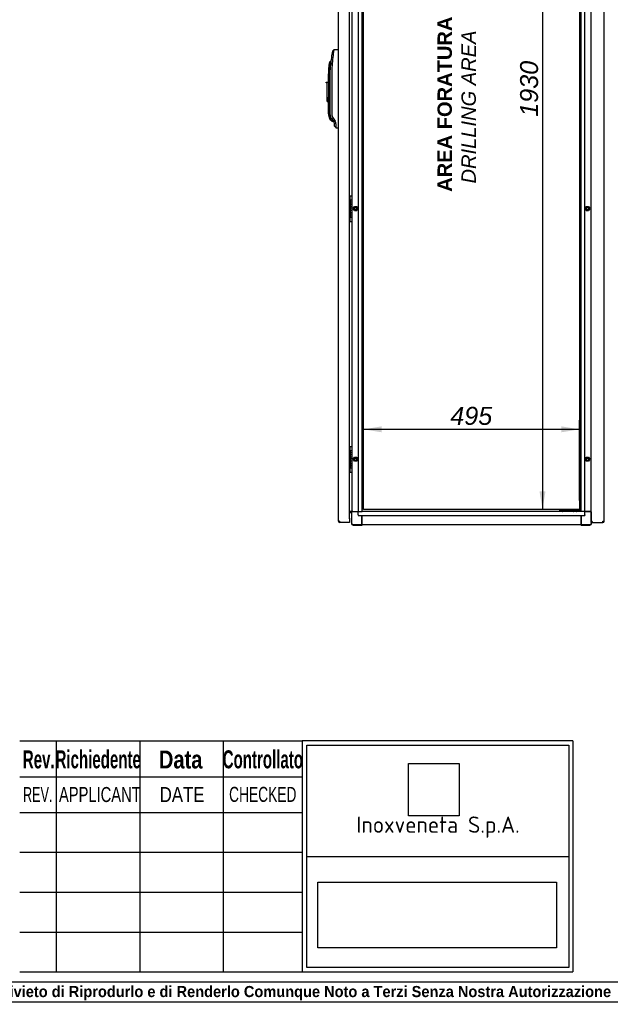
# Model space of a CAD drawing. Extents: x -15 to 412, y 11 to 308.
# Tile 2 of 10: x 115 to 206, y 11 to 161. Entities that reach past the tile are written whole.
import ezdxf
from ezdxf.lldxf.tags import DXFTag

# ---------------------------------------------------------------- set-up
doc = ezdxf.new("R2010")
doc.units = 0
doc.layers.get('0').update_dxf_attribs({"linetype": 'CONTINUOUS'})
for name, color, linetype in [('_TRANSLATION', 7, 'CONTINUOUS'), ('AE00198_03', 7, 'CONTINUOUS'), ('AE00219_00', 7, 'CONTINUOUS'), ('AE00219_03', 7, 'CONTINUOUS'), ('AE00368_00', 7, 'CONTINUOUS'), ('AE00500_10', 7, 'CONTINUOUS'), ('AE00992_10', 7, 'CONTINUOUS'), ('DEFAULT', 7, 'CONTINUOUS'), ('DV2__TRANSLATION', 7, 'CONTINUOUS'), ('F0000000_09', 7, 'CONTINUOUS'), ('F0000001_24', 7, 'CONTINUOUS'), ('F0000001_39', 7, 'CONTINUOUS'), ('M0000000_06', 7, 'CONTINUOUS'), ('M0000000_14', 7, 'CONTINUOUS'), ('M0000000_39', 7, 'CONTINUOUS'), ('M0000000_43', 7, 'CONTINUOUS'), ('M0000000_56', 7, 'CONTINUOUS')]:
    doc.layers.add(name, color=color, linetype=linetype)
doc.styles.add('SEACAD_ARIAL', font='arial.ttf')
doc.styles.add('SEACAD_ARIAL_NARROW', font='ARIALN.TTF', dxfattribs={"width": 0.8})
doc.styles.add('SEACAD_ARIALB', font='arialbd.ttf', dxfattribs={"width": 0.9})
doc.styles.add('SEACAD_ARIALI', font='ariali.ttf')
tags = doc.linetypes.add('CENTER2', pattern=[28.575, 19.05, -3.175, 3.175, -3.175]).pattern_tags.tags
tags[10:11] = [DXFTag(74, 4), DXFTag(75, 0), DXFTag(340, '0'), DXFTag(46, 0.0), DXFTag(50, 0.0), DXFTag(44, 0.0), DXFTag(45, 0.0)]
tags[8:9] = [DXFTag(74, 4), DXFTag(75, 0), DXFTag(340, '0'), DXFTag(46, 0.0), DXFTag(50, 0.0), DXFTag(44, 0.0), DXFTag(45, 0.0)]
tags[6:7] = [DXFTag(74, 4), DXFTag(75, 0), DXFTag(340, '0'), DXFTag(46, 0.0), DXFTag(50, 0.0), DXFTag(44, 0.0), DXFTag(45, 0.0)]
tags[4:5] = [DXFTag(74, 4), DXFTag(75, 0), DXFTag(340, '0'), DXFTag(46, 0.0), DXFTag(50, 0.0), DXFTag(44, 0.0), DXFTag(45, 0.0)]
doc.dimstyles.new('ISO', dxfattribs={"dimtxt": 2.75, "dimasz": 2.75, "dimexe": 1.375, "dimexo": 1.375, "dimgap": 0.6875, "dimtad": 1, "dimdec": 1, "dimlfac": 15, "dimtxsty": 'SEACAD_ARIAL', "dimblk1": '_SE_FILLED', "dimblk2": '_SE_FILLED', "dimsah": 1, "dimcen": 1.375, "dimazin": 3, "dimtfac": 0.7, "dimtdec": 3, "dimtmove": 0, "dimatfit": 3})
picture_1 = doc.add_image_def('image1.jpg', size_in_pixel=(55, 57))
picture_2 = doc.add_image_def('image2.bmp', size_in_pixel=(138, 38))

# ---------------------------------------------------------------- blocks, each defined once
blk = doc.blocks.new('SE1')
at = {"layer": 'AE00198_03', "color": 7, "linetype": 'CONTINUOUS'}
for p, q in [((165.86, 134.1), (165.86, 133.61)), ((165.91, 134.1), (165.86, 134.1)), ((165.86, 130.88), (165.86, 130.4)), ((165.86, 130.4), (165.91, 130.4)), ((165.86, 95.76), (165.86, 95.28)), ((165.91, 95.76), (165.86, 95.76)), ((165.86, 92.55), (165.86, 92.06)), ((165.86, 92.06), (165.91, 92.06))]:
    blk.add_line(p, q, dxfattribs=at)
for centre, start, end in [((166.22, 133.7), 132.1747, 135.145), ((166.22, 130.79), 224.855, 227.8253), ((166.22, 95.37), 132.1747, 135.145), ((166.22, 92.46), 224.855, 227.8253)]:
    blk.add_arc(centre, 0.533, start, end, dxfattribs=at)
at = {"layer": 'AE00219_00', "color": 7, "linetype": 'CONTINUOUS'}
for p, q in [((198.42, 85.95), (198.44, 85.93)), ((198.84, 85.93), (198.44, 85.93)), ((198.44, 85.93), (198.44, 85.91)), ((198.84, 85.93), (198.86, 85.95)), ((198.84, 85.91), (198.84, 85.93)), ((200.09, 85.95), (200.11, 85.93)), ((200.51, 85.93), (200.11, 85.93)), ((200.11, 85.93), (200.11, 85.91)), ((200.51, 85.93), (200.53, 85.95)), ((200.51, 85.91), (200.51, 85.93))]:
    blk.add_line(p, q, dxfattribs=at)
at = {"layer": 'AE00219_03', "color": 7, "linetype": 'CONTINUOUS'}
for p, q in [((204.79, 131.15), (204.78, 131.15)), ((204.79, 130.35), (204.79, 131.15)), ((204.78, 130.35), (204.79, 130.35)), ((204.79, 92.81), (204.78, 92.81)), ((204.78, 92.01), (204.79, 92.01)), ((204.79, 92.01), (204.79, 92.81))]:
    blk.add_line(p, q, dxfattribs=at)
at = {"layer": 'AE00368_00', "color": 7, "linetype": 'CONTINUOUS'}
for p, q in [((198.01, 85.95), (197.96, 85.95)), ((197.96, 85.95), (197.96, 85.91)), ((199.32, 85.91), (199.32, 85.95)), ((199.63, 85.95), (199.63, 85.91)), ((200.99, 85.91), (200.99, 85.95))]:
    blk.add_line(p, q, dxfattribs=at)
for centre, start, end in [((198.22, 85.9), 16.6015, 90), ((199.07, 85.9), 90, 163.3985), ((199.88, 85.9), 16.6015, 90), ((200.74, 85.9), 90, 163.3985)]:
    blk.add_arc(centre, 0.0467, start, end, dxfattribs=at)
at = {"layer": 'AE00500_10', "color": 7, "linetype": 'CONTINUOUS'}
for p, q in [((202.78, 134.06), (202.81, 134.06)), ((166.38, 132.25), (166.56, 132.56)), ((166.56, 132.56), (166.92, 132.56)), ((166.92, 132.56), (167.1, 132.25)), ((201.85, 132.25), (202.03, 132.56)), ((202.03, 132.56), (202.39, 132.56)), ((202.39, 132.56), (202.57, 132.25)), ((202.81, 133.43), (202.78, 133.43)), ((166.56, 131.94), (166.38, 132.25)), ((166.45, 132.25), (166.6, 132.5)), ((166.6, 132), (166.45, 132.25)), ((166.92, 131.93), (166.56, 131.93)), ((166.6, 132.5), (166.89, 132.5)), ((166.89, 132), (166.6, 132)), ((166.89, 132.5), (167.03, 132.25)), ((167.03, 132.25), (166.89, 132)), ((167.1, 132.25), (166.92, 131.94)), ((202.03, 131.94), (201.85, 132.25)), ((201.92, 132.25), (202.06, 132.5)), ((202.06, 132), (201.92, 132.25)), ((202.39, 131.93), (202.03, 131.93)), ((202.06, 132.5), (202.35, 132.5)), ((202.35, 132), (202.06, 132)), ((202.35, 132.5), (202.5, 132.25)), ((202.5, 132.25), (202.35, 132)), ((202.57, 132.25), (202.39, 131.94)), ((202.78, 131.06), (202.81, 131.06)), ((202.81, 130.43), (202.78, 130.43)), ((202.78, 95.73), (202.81, 95.73)), ((202.81, 95.1), (202.78, 95.1)), ((166.38, 93.92), (166.56, 94.23)), ((166.56, 93.6), (166.38, 93.91)), ((166.45, 93.91), (166.6, 94.16)), ((166.6, 93.66), (166.45, 93.91)), ((166.56, 94.23), (166.92, 94.23)), ((166.92, 93.6), (166.56, 93.6)), ((166.6, 94.16), (166.89, 94.16)), ((166.89, 93.66), (166.6, 93.66)), ((166.89, 94.16), (167.03, 93.91)), ((167.03, 93.91), (166.89, 93.66)), ((166.92, 94.23), (167.1, 93.92)), ((167.1, 93.91), (166.92, 93.6)), ((201.85, 93.92), (202.03, 94.23)), ((202.03, 93.6), (201.85, 93.91)), ((201.92, 93.91), (202.06, 94.16)), ((202.06, 93.66), (201.92, 93.91)), ((202.03, 94.23), (202.39, 94.23)), ((202.39, 93.6), (202.03, 93.6)), ((202.06, 94.16), (202.35, 94.16)), ((202.35, 93.66), (202.06, 93.66)), ((202.35, 94.16), (202.5, 93.91)), ((202.5, 93.91), (202.35, 93.66)), ((202.39, 94.23), (202.57, 93.92)), ((202.57, 93.91), (202.39, 93.6)), ((202.78, 92.73), (202.81, 92.73)), ((202.81, 92.1), (202.78, 92.1))]:
    blk.add_line(p, q, dxfattribs=at)
for centre in [(166.74, 132.25), (202.21, 132.25), (166.74, 93.91), (202.21, 93.91)]:
    blk.add_circle(centre, 0.164, dxfattribs=at)
for centre, radius, start, end in [((166.56, 132.56), 0.00333, 90, 150), ((166.92, 132.56), 0.00333, 30, 90), ((202.03, 132.56), 0.00333, 90, 150), ((202.39, 132.56), 0.00333, 30, 90), ((166.38, 132.25), 0.00333, 150, 210), ((166.74, 132.25), 0.2, 75, 15), ((166.56, 131.94), 0.00333, 210, 270), ((166.92, 131.94), 0.00333, 270, 330), ((167.1, 132.25), 0.00333, 330, 30), ((201.85, 132.25), 0.00333, 150, 210), ((202.21, 132.25), 0.2, 75, 15), ((202.03, 131.94), 0.00333, 210, 270), ((202.39, 131.94), 0.00333, 270, 330), ((202.57, 132.25), 0.00333, 330, 30), ((166.38, 93.91), 0.00333, 150, 210), ((166.74, 93.91), 0.2, 75, 15), ((166.56, 94.22), 0.00333, 90, 150), ((166.56, 93.6), 0.00333, 210, 270), ((166.92, 94.22), 0.00333, 30, 90), ((166.92, 93.6), 0.00333, 270, 330), ((167.1, 93.91), 0.00333, 330, 30), ((201.85, 93.91), 0.00333, 150, 210), ((202.21, 93.91), 0.2, 75, 15), ((202.03, 94.22), 0.00333, 90, 150), ((202.03, 93.6), 0.00333, 210, 270), ((202.39, 94.22), 0.00333, 30, 90), ((202.39, 93.6), 0.00333, 270, 330), ((202.57, 93.91), 0.00333, 330, 30)]:
    blk.add_arc(centre, radius, start, end, dxfattribs=at)
at = {"layer": 'AE00992_10', "color": 7, "linetype": 'CONTINUOUS'}
for p, q in [((163.28, 155.35), (163.05, 155.38)), ((163.43, 156.52), (163.21, 156.33)), ((164.09, 156.55), (164.11, 156.55)), ((162.84, 153.98), (162.64, 154)), ((162.94, 154.84), (162.74, 154.67)), ((162.88, 152.88), (162.91, 153.98)), ((162.91, 153.98), (162.91, 154.07)), ((162.98, 154.84), (162.94, 154.84)), ((162.58, 151.61), (162.58, 152.88)), ((162.78, 152.88), (162.78, 146.72)), ((162.88, 146.72), (162.88, 152.88)), ((163.11, 152.88), (163.11, 146.72)), ((162.24, 151.48), (162.24, 151.61)), ((162.24, 151.61), (162.41, 151.61)), ((162.41, 151.48), (162.24, 151.48)), ((162.41, 151.61), (162.58, 151.61)), ((162.41, 151.61), (162.41, 151.48)), ((162.41, 149.21), (162.41, 151.48)), ((162.58, 151.61), (162.58, 149.21)), ((162.41, 148.61), (162.41, 149.21)), ((162.58, 149.21), (162.41, 149.21)), ((162.58, 149.21), (162.58, 149.17)), ((162.58, 146.72), (162.58, 149.17)), ((162.41, 148.61), (162.58, 148.61)), ((163.32, 146.07), (163.14, 145.93)), ((163.32, 146.07), (163.52, 145.8)), ((162.97, 145.78), (162.81, 145.96)), ((162.97, 145.78), (163.1, 145.64)), ((163.07, 146.02), (163.08, 146.02)), ((163.14, 145.93), (163.08, 146.02)), ((163.1, 145.64), (163.44, 145.5)), ((163.12, 145.9), (163.19, 145.87)), ((163.34, 145.66), (163.14, 145.93)), ((163.52, 145.8), (163.34, 145.66)), ((163.44, 145.52), (163.34, 145.66)), ((163.62, 145.63), (163.44, 145.52)), ((163.51, 144.86), (163.51, 145.32)), ((163.74, 145.2), (163.51, 145.32)), ((163.51, 144.86), (163.74, 144.63)), ((163.52, 145.8), (163.62, 145.63)), ((163.74, 144.63), (163.74, 144.63)), ((164.11, 144.61), (164.09, 144.61))]:
    blk.add_line(p, q, dxfattribs=at)
for centre, radius, start, end in [((181.09, 152.88), 18.21, 172.096, 176.2565), ((181.09, 152.88), 18.21, 169.0809, 172.0958), ((181.05, 152.88), 17.95, 172.0905, 180.0053), ((182.06, 153.47), 18.88, 170.6918, 174.277), ((172.24, 152.88), 9.66, 173.3301, 180), ((172.24, 152.88), 9.66, 169.3078, 173.3301), ((172.24, 152.88), 9.46, 173.3301, 180), ((178.73, 152.55), 15.95, 171.7754, 174.8738), ((163.91, 146.72), 1.33, 180, 214.7721), ((163.91, 146.72), 1.13, 180, 226.2292), ((164.2, 146.73), 1.1, 180.0222, 216.789), ((162.74, 144.7), 1.27, 72.2752, 86.6201), ((163.18, 145.32), 0.333, 359.9994, 36.8112), ((162.89, 145.21), 0.845, 359.3937, 29.8475), ((178.09, 144.99), 14.36, 179.1395, 181.4422)]:
    blk.add_arc(centre, radius, start, end, dxfattribs=at)
for centre, major_axis, start_param, end_param in [((164.13, 155.38), (33.43, 1.17), 1.570796, 1.590473), ((164.13, 145.78), (33.43, -1.17), 4.701927, 4.712389)]:
    blk.add_ellipse(centre, major_axis=major_axis, ratio=0.034878, start_param=start_param, end_param=end_param, dxfattribs=at)
for points, degree, knots in [([(163.07, 146.02), (162.98, 146.18), (162.93, 146.36), (162.88, 146.54), (162.88, 146.72)], 2, [0, 0, 0, 0.5, 0.5, 1, 1, 1]), ([(163.37, 145.62), (163.37, 145.62), (163.37, 145.61), (163.38, 145.6), (163.39, 145.59), (163.39, 145.58), (163.4, 145.57), (163.41, 145.56), (163.41, 145.55), (163.42, 145.55), (163.42, 145.54), (163.42, 145.53), (163.43, 145.53), (163.43, 145.52), (163.43, 145.52), (163.44, 145.51), (163.44, 145.51), (163.44, 145.51), (163.44, 145.51), (163.44, 145.5), (163.44, 145.5), (163.44, 145.5), (163.44, 145.5)], 3, [0, 0, 0, 0, 0.0259325, 0.051743, 0.0774354, 0.1030134, 0.128481, 0.1538419, 0.1791003, 0.2042602, 0.2293255, 0.2543005, 0.2791893, 0.303996, 0.328725, 0.3533805, 0.3779669, 0.4024885, 0.4269496, 0.4513548, 0.4757085, 0.5000152, 0.5000152, 0.5000152, 0.5000152])]:
    blk.add_open_spline(points, degree=degree, knots=knots, dxfattribs=at)
at = {"layer": 'DV2__TRANSLATION', "color": 7, "linetype": 'CENTER2'}
for p, q in [((167.98, 86.25), (167.98, 214.91)), ((200.98, 214.91), (200.98, 86.25)), ((200.98, 86.25), (167.98, 86.25))]:
    blk.add_line(p, q, dxfattribs=at)
at = {"layer": 'F0000000_09', "color": 7, "linetype": 'CONTINUOUS'}
for p, q in [((164.11, 84.43), (164.11, 216.73)), ((165.84, 84.91), (165.84, 216.25)), ((164.3, 84.43), (164.11, 84.43)), ((165.69, 84.91), (165.69, 84.91)), ((165.69, 84.91), (165.69, 84.91)), ((165.69, 84.91), (165.84, 84.91)), ((165.69, 84.91), (165.84, 84.91)), ((165.84, 84.91), (165.84, 84.43)), ((165.84, 84.43), (165.84, 84.25)), ((165.84, 84.25), (164.3, 84.25)), ((164.3, 84.25), (164.3, 84.25))]:
    blk.add_line(p, q, dxfattribs=at)
for centre, radius, start, end in [((164.3, 84.43), 0.187, 180, 270), ((174.57, 84.41), 10.27, 179.8886, 180.9299)]:
    blk.add_arc(centre, radius, start, end, dxfattribs=at)
at = {"layer": 'F0000001_24', "color": 7, "linetype": 'CONTINUOUS'}
for p, q in [((165.91, 134.17), (165.91, 134.18)), ((165.91, 133.62), (165.91, 134.17)), ((165.94, 134.21), (166.14, 134.21)), ((166.18, 134.18), (166.18, 134.17)), ((166.18, 134.17), (166.18, 133.62)), ((165.84, 133.61), (166.14, 133.61)), ((165.86, 132.74), (165.84, 132.74)), ((165.84, 132.72), (165.86, 132.72)), ((165.91, 133.61), (165.91, 133.62)), ((165.91, 133.16), (165.91, 133.16)), ((165.91, 133.16), (165.91, 133.14)), ((165.91, 133.14), (165.91, 133.14)), ((166.18, 133.62), (166.18, 133.58)), ((166.18, 133.58), (166.18, 130.91)), ((165.86, 132.47), (165.84, 132.47)), ((165.84, 132.45), (165.86, 132.45)), ((165.86, 132.2), (165.84, 132.2)), ((165.84, 132.19), (165.86, 132.19)), ((166.01, 132.13), (165.84, 132.13)), ((165.84, 132.11), (165.88, 132.11)), ((165.86, 131.77), (165.86, 131.5)), ((165.86, 131.5), (165.86, 131.5)), ((165.86, 131.5), (165.88, 131.5)), ((165.88, 131.52), (165.88, 131.77)), ((165.94, 132.11), (166.01, 132.11)), ((166.01, 132.11), (166.01, 132.13)), ((166.04, 131.41), (166.04, 131.45)), ((166.04, 131.11), (166.04, 131.15)), ((166.14, 130.88), (165.84, 130.88)), ((165.91, 130.87), (165.91, 130.88)), ((165.91, 130.33), (165.91, 130.87)), ((165.91, 130.31), (165.91, 130.33)), ((165.94, 130.28), (166.14, 130.28)), ((166.18, 130.91), (166.18, 130.87)), ((166.18, 130.87), (166.18, 130.33)), ((166.18, 130.33), (166.18, 130.31)), ((165.84, 95.28), (166.14, 95.28)), ((165.91, 95.83), (165.91, 95.85)), ((165.91, 95.29), (165.91, 95.83)), ((165.91, 95.28), (165.91, 95.29)), ((165.94, 95.88), (166.14, 95.88)), ((166.18, 95.85), (166.18, 95.83)), ((166.18, 95.83), (166.18, 95.29)), ((166.18, 95.29), (166.18, 95.25)), ((166.18, 95.25), (166.18, 92.58)), ((165.86, 94.4), (165.84, 94.4)), ((165.84, 94.39), (165.86, 94.39)), ((165.86, 94.14), (165.84, 94.14)), ((165.84, 94.12), (165.86, 94.12)), ((165.86, 93.87), (165.84, 93.87)), ((165.84, 93.85), (165.86, 93.85)), ((166.01, 93.79), (165.84, 93.79)), ((165.84, 93.77), (165.88, 93.77)), ((165.86, 93.43), (165.86, 93.17)), ((165.88, 93.19), (165.88, 93.43)), ((165.91, 94.82), (165.91, 94.82)), ((165.91, 94.82), (165.91, 94.8)), ((165.91, 94.8), (165.91, 94.8)), ((165.94, 93.77), (166.01, 93.77)), ((166.01, 93.77), (166.01, 93.79)), ((166.14, 92.55), (165.84, 92.55)), ((165.86, 93.17), (165.86, 93.17)), ((165.86, 93.17), (165.88, 93.17)), ((165.91, 92.54), (165.91, 92.55)), ((165.91, 91.99), (165.91, 92.54)), ((165.91, 91.98), (165.91, 91.99)), ((165.94, 91.95), (166.14, 91.95)), ((166.04, 93.08), (166.04, 93.12)), ((166.04, 92.78), (166.04, 92.82)), ((166.18, 92.58), (166.18, 92.54)), ((166.18, 92.54), (166.18, 91.99)), ((166.18, 91.99), (166.18, 91.98))]:
    blk.add_line(p, q, dxfattribs=at)
for centre in [(166, 131.28), (166, 92.95)]:
    blk.add_circle(centre, 0.041, dxfattribs=at)
for centre, radius, start, end in [((165.94, 134.18), 0.0333, 90, 180), ((166.14, 134.18), 0.0333, 0, 90), ((166.14, 133.58), 0.0333, 0, 90), ((165.74, 131.27), 0.152, 313.1112, 335.4085), ((166.02, 131.3), 0.152, 131.3534, 155.4085), ((165.94, 130.31), 0.0333, 180, 270), ((166.14, 130.91), 0.0333, 270, 0), ((166.14, 130.31), 0.0333, 270, 0), ((165.94, 95.85), 0.0333, 90, 180), ((166.14, 95.85), 0.0333, 0, 90), ((166.14, 95.25), 0.0333, 0, 90), ((165.74, 92.94), 0.152, 313.1112, 335.4085), ((166.02, 92.96), 0.152, 131.3534, 155.4085), ((165.94, 91.98), 0.0333, 180, 270), ((166.14, 92.58), 0.0333, 270, 0), ((166.14, 91.98), 0.0333, 270, 0)]:
    blk.add_arc(centre, radius, start, end, dxfattribs=at)
for points, knots in [([(165.91, 133.14), (165.98, 133.16), (166, 133.22), (166, 133.27), (166, 133.34), (165.96, 133.41), (165.86, 133.41), (165.86, 133.41), (165.85, 133.41), (165.84, 133.41)], [0, 0, 0, 0, 0.2499787, 0.2499787, 0.2499787, 0.4999858, 0.4999858, 0.4999858, 0.518742, 0.518742, 0.518742, 0.518742]), ([(165.84, 133.39), (165.85, 133.4), (165.86, 133.4), (165.86, 133.4), (165.95, 133.4), (165.99, 133.33), (165.99, 133.27)], [0.6361807, 0.6361807, 0.6361807, 0.6361807, 0.6652315, 0.6652315, 0.6652315, 1, 1, 1, 1]), ([(166, 132.93), (166, 133.01), (165.96, 133.08), (165.86, 133.08), (165.86, 133.08), (165.85, 133.08), (165.84, 133.08)], [0, 0, 0, 0, 0.3333333, 0.3333333, 0.3333333, 0.3583413, 0.3583413, 0.3583413, 0.3583413]), ([(165.84, 133.06), (165.85, 133.06), (165.86, 133.06), (165.86, 133.06), (165.95, 133.06), (165.99, 132.99), (165.99, 132.93), (165.99, 132.87), (165.95, 132.81), (165.86, 132.81)], [0.4783249, 0.4783249, 0.4783249, 0.4783249, 0.5, 0.5, 0.5, 0.75, 0.75, 0.75, 1, 1, 1, 1]), ([(165.84, 132.79), (165.85, 132.79), (165.86, 132.79), (165.86, 132.79), (165.96, 132.79), (166, 132.87), (166, 132.93)], [0.4183676, 0.4183676, 0.4183676, 0.4183676, 0.5, 0.5, 0.5, 1, 1, 1, 1]), ([(165.92, 132.46), (165.98, 132.48), (166, 132.55), (166, 132.59), (166, 132.67), (165.96, 132.74), (165.86, 132.74)], [0, 0, 0, 0, 0.500028, 0.500028, 0.500028, 1, 1, 1, 1]), ([(165.86, 132.72), (165.95, 132.72), (165.99, 132.65), (165.99, 132.59), (165.99, 132.53), (165.95, 132.47), (165.86, 132.47)], [0, 0, 0, 0, 0.333291, 0.333291, 0.333291, 1, 1, 1, 1]), ([(165.84, 131.84), (165.85, 131.84), (165.86, 131.84), (165.86, 131.84), (165.96, 131.84), (166, 131.92), (166, 131.98)], [0.4183715, 0.4183715, 0.4183715, 0.4183715, 0.5, 0.5, 0.5, 1, 1, 1, 1]), ([(166, 131.64), (166, 131.71), (165.96, 131.78), (165.86, 131.78), (165.86, 131.78), (165.85, 131.78), (165.84, 131.78)], [0, 0, 0, 0, 0.3336663, 0.3336663, 0.3336663, 0.3587055, 0.3587055, 0.3587055, 0.3587055]), ([(165.86, 132.45), (165.95, 132.45), (165.99, 132.39), (165.99, 132.33), (165.98, 132.27), (165.95, 132.21), (165.86, 132.2)], [0, 0, 0, 0, 0.670744, 0.670744, 0.670744, 1, 1, 1, 1]), ([(165.88, 132.11), (165.95, 132.1), (165.99, 132.04), (165.99, 131.98), (165.99, 131.92), (165.95, 131.86), (165.86, 131.86)], [0, 0, 0, 0, 0.5, 0.5, 0.5, 1, 1, 1, 1]), ([(165.88, 131.77), (165.95, 131.76), (165.99, 131.7), (165.99, 131.64), (165.99, 131.59), (165.95, 131.53), (165.88, 131.52)], [0, 0, 0, 0, 0.5, 0.5, 0.5, 1, 1, 1, 1]), ([(165.88, 131.21), (165.91, 131.14), (165.97, 131.11), (166.03, 131.11), (166.03, 131.11), (166.04, 131.11), (166.04, 131.11)], [0, 0, 0, 0, 0.5, 0.5, 0.5, 1, 1, 1, 1]), ([(166.04, 131.15), (166.04, 131.15), (166.03, 131.15), (166.03, 131.15), (165.97, 131.15), (165.9, 131.19), (165.9, 131.28), (165.9, 131.32), (165.91, 131.36), (165.94, 131.38), (165.96, 131.4), (166, 131.41), (166.03, 131.41), (166.03, 131.41), (166.04, 131.41), (166.04, 131.41)], [0, 0, 0, 0, 0.2, 0.2, 0.2, 0.4, 0.4, 0.4, 0.6, 0.6, 0.6, 0.8, 0.8, 0.8, 1, 1, 1, 1]), ([(166.04, 131.45), (166.04, 131.45), (166.03, 131.45), (166.03, 131.45), (165.99, 131.45), (165.95, 131.44), (165.91, 131.41)], [0, 0, 0, 0, 0.5, 0.5, 0.5, 1, 1, 1, 1]), ([(165.91, 94.8), (165.98, 94.83), (166, 94.89), (166, 94.94), (166, 95.01), (165.96, 95.08), (165.86, 95.08), (165.86, 95.08), (165.85, 95.08), (165.84, 95.08)], [0, 0, 0, 0, 0.2499787, 0.2499787, 0.2499787, 0.4999858, 0.4999858, 0.4999858, 0.518742, 0.518742, 0.518742, 0.518742]), ([(165.84, 95.06), (165.85, 95.06), (165.86, 95.06), (165.86, 95.06), (165.95, 95.06), (165.99, 95), (165.99, 94.94)], [0.6361807, 0.6361807, 0.6361807, 0.6361807, 0.6652315, 0.6652315, 0.6652315, 1, 1, 1, 1]), ([(166, 94.6), (166, 94.67), (165.96, 94.74), (165.86, 94.74), (165.86, 94.74), (165.85, 94.74), (165.84, 94.74)], [0, 0, 0, 0, 0.3333333, 0.3333333, 0.3333333, 0.3583413, 0.3583413, 0.3583413, 0.3583413]), ([(165.84, 94.72), (165.85, 94.73), (165.86, 94.73), (165.86, 94.73), (165.95, 94.73), (165.99, 94.66), (165.99, 94.6), (165.99, 94.54), (165.95, 94.48), (165.86, 94.48)], [0.4783249, 0.4783249, 0.4783249, 0.4783249, 0.5, 0.5, 0.5, 0.75, 0.75, 0.75, 1, 1, 1, 1]), ([(165.84, 94.46), (165.85, 94.46), (165.86, 94.46), (165.86, 94.46), (165.96, 94.46), (166, 94.53), (166, 94.6)], [0.4183676, 0.4183676, 0.4183676, 0.4183676, 0.5, 0.5, 0.5, 1, 1, 1, 1]), ([(165.84, 93.51), (165.85, 93.51), (165.86, 93.51), (165.86, 93.51), (165.96, 93.51), (166, 93.58), (166, 93.65)], [0.4183715, 0.4183715, 0.4183715, 0.4183715, 0.5, 0.5, 0.5, 1, 1, 1, 1]), ([(166, 93.31), (166, 93.38), (165.96, 93.45), (165.86, 93.45), (165.86, 93.45), (165.85, 93.45), (165.84, 93.45)], [0, 0, 0, 0, 0.3336663, 0.3336663, 0.3336663, 0.3587055, 0.3587055, 0.3587055, 0.3587055]), ([(165.92, 94.13), (165.98, 94.15), (166, 94.21), (166, 94.26), (166, 94.33), (165.96, 94.4), (165.86, 94.4)], [0, 0, 0, 0, 0.500028, 0.500028, 0.500028, 1, 1, 1, 1]), ([(165.86, 94.39), (165.95, 94.39), (165.99, 94.32), (165.99, 94.26), (165.99, 94.2), (165.95, 94.14), (165.86, 94.14)], [0, 0, 0, 0, 0.333291, 0.333291, 0.333291, 1, 1, 1, 1]), ([(165.86, 94.12), (165.95, 94.12), (165.99, 94.05), (165.99, 93.99), (165.98, 93.94), (165.95, 93.87), (165.86, 93.87)], [0, 0, 0, 0, 0.670744, 0.670744, 0.670744, 1, 1, 1, 1]), ([(165.88, 93.77), (165.95, 93.76), (165.99, 93.71), (165.99, 93.65), (165.99, 93.59), (165.95, 93.53), (165.86, 93.53)], [0, 0, 0, 0, 0.5, 0.5, 0.5, 1, 1, 1, 1]), ([(165.88, 93.43), (165.95, 93.42), (165.99, 93.36), (165.99, 93.31), (165.99, 93.25), (165.95, 93.19), (165.88, 93.19)], [0, 0, 0, 0, 0.5, 0.5, 0.5, 1, 1, 1, 1]), ([(165.88, 92.87), (165.91, 92.81), (165.97, 92.78), (166.03, 92.78), (166.03, 92.78), (166.04, 92.78), (166.04, 92.78)], [0, 0, 0, 0, 0.5, 0.5, 0.5, 1, 1, 1, 1]), ([(166.04, 92.82), (166.04, 92.82), (166.03, 92.82), (166.03, 92.82), (165.97, 92.82), (165.9, 92.86), (165.9, 92.95), (165.9, 92.99), (165.91, 93.02), (165.94, 93.05), (165.96, 93.07), (166, 93.08), (166.03, 93.08), (166.03, 93.08), (166.04, 93.08), (166.04, 93.08)], [0, 0, 0, 0, 0.2, 0.2, 0.2, 0.4, 0.4, 0.4, 0.6, 0.6, 0.6, 0.8, 0.8, 0.8, 1, 1, 1, 1]), ([(166.04, 93.12), (166.04, 93.12), (166.03, 93.12), (166.03, 93.12), (165.99, 93.12), (165.95, 93.1), (165.91, 93.08)], [0, 0, 0, 0, 0.5, 0.5, 0.5, 1, 1, 1, 1])]:
    blk.add_open_spline(points, degree=3, knots=knots, dxfattribs=at)
for points in [[(165.86, 132.81), (165.86, 132.81), (165.85, 132.81), (165.84, 132.81)], [(165.99, 133.27), (165.99, 133.23), (165.97, 133.18), (165.91, 133.16)], [(165.86, 131.86), (165.86, 131.86), (165.85, 131.86), (165.84, 131.86)], [(165.84, 131.77), (165.85, 131.77), (165.85, 131.77), (165.86, 131.77)], [(165.88, 131.36), (165.87, 131.37), (165.86, 131.39), (165.85, 131.4)], [(165.86, 132.19), (165.96, 132.19), (166, 132.26), (166, 132.33)], [(165.88, 131.5), (165.96, 131.51), (166, 131.58), (166, 131.64)], [(166, 132.33), (166, 132.38), (165.98, 132.44), (165.92, 132.46)], [(166, 131.98), (166, 132.04), (165.98, 132.08), (165.94, 132.11)], [(165.99, 94.94), (165.99, 94.9), (165.97, 94.84), (165.91, 94.82)], [(165.86, 94.48), (165.86, 94.48), (165.85, 94.48), (165.84, 94.48)], [(165.86, 93.53), (165.86, 93.53), (165.85, 93.53), (165.84, 93.53)], [(165.84, 93.43), (165.85, 93.43), (165.85, 93.43), (165.86, 93.43)], [(165.86, 93.85), (165.96, 93.85), (166, 93.92), (166, 94)], [(166, 94), (166, 94.04), (165.98, 94.11), (165.92, 94.13)], [(166, 93.65), (166, 93.7), (165.98, 93.75), (165.94, 93.77)], [(165.88, 93.02), (165.87, 93.04), (165.86, 93.06), (165.85, 93.07)], [(165.88, 93.17), (165.96, 93.17), (166, 93.24), (166, 93.31)]]:
    blk.add_open_spline(points, degree=3, dxfattribs=at)
at = {"layer": 'F0000001_39', "color": 7, "linetype": 'CONTINUOUS'}
for p, q in [((202.81, 84.35), (202.81, 216.81)), ((204.78, 84.43), (204.78, 216.73)), ((202.81, 84.35), (202.91, 84.35)), ((202.81, 84.25), (202.81, 84.35)), ((202.81, 84.35), (202.91, 84.35)), ((202.91, 84.35), (203, 84.43)), ((202.91, 84.35), (203, 84.43)), ((202.91, 84.25), (202.91, 84.35)), ((204.59, 84.43), (204.78, 84.43)), ((202.81, 84.25), (202.91, 84.25)), ((202.91, 84.25), (204.59, 84.25)), ((204.59, 84.25), (204.59, 84.25))]:
    blk.add_line(p, q, dxfattribs=at)
for centre, radius, start, end in [((204.59, 84.43), 0.187, 270, 360), ((192.99, 84.42), 11.6, 359.1297, 0.0518)]:
    blk.add_arc(centre, radius, start, end, dxfattribs=at)
at = {"layer": 'M0000000_06', "color": 7, "linetype": 'CONTINUOUS'}
for p, q in [((166.34, 85.91), (166.13, 85.91)), ((166.13, 85.85), (166.13, 85.91)), ((166.13, 85.85), (166.13, 84.08)), ((166.34, 85.85), (166.13, 85.85)), ((166.18, 84.08), (166.18, 85.85)), ((166.34, 85.91), (167.14, 85.91)), ((167.14, 85.85), (166.34, 85.85)), ((202.61, 85.91), (201.81, 85.91)), ((202.61, 85.85), (201.81, 85.85)), ((202.81, 85.91), (202.61, 85.91)), ((202.81, 85.85), (202.61, 85.85)), ((202.78, 85.85), (202.78, 84.08)), ((167.68, 84.08), (167.68, 85.31)), ((167.74, 84.08), (167.74, 85.31)), ((201.21, 85.31), (201.21, 84.08)), ((201.28, 85.31), (201.28, 84.08)), ((202.83, 84.35), (202.83, 84.35)), ((167.68, 83.91), (166.34, 83.91)), ((166.34, 83.86), (166.61, 83.86)), ((166.61, 83.8), (166.61, 83.91)), ((166.74, 83.78), (166.63, 83.78)), ((167.48, 83.78), (166.74, 83.78)), ((167.59, 83.78), (167.48, 83.78)), ((167.61, 83.8), (167.61, 83.91)), ((167.61, 83.86), (167.68, 83.86)), ((167.68, 83.86), (167.68, 84.08)), ((167.68, 83.86), (167.74, 83.86)), ((167.74, 83.86), (167.74, 84.08)), ((201.21, 84.08), (201.21, 83.86)), ((201.28, 83.86), (201.21, 83.86)), ((201.28, 84.08), (201.28, 83.86)), ((202.61, 83.91), (201.28, 83.91)), ((201.28, 83.86), (201.34, 83.86)), ((201.34, 83.8), (201.34, 83.91)), ((201.48, 83.78), (201.36, 83.78)), ((202.21, 83.78), (201.48, 83.78)), ((202.33, 83.78), (202.21, 83.78)), ((202.34, 83.8), (202.34, 83.91)), ((202.34, 83.86), (202.61, 83.86)), ((202.83, 84.08), (202.83, 84.25))]:
    blk.add_line(p, q, dxfattribs=at)
for centre, radius, start, end in [((166.34, 84.08), 0.217, 180, 270), ((166.34, 84.08), 0.167, 180, 270), ((166.63, 83.8), 0.0167, 180, 270), ((167.59, 83.8), 0.0167, 270, 0), ((201.36, 83.8), 0.0167, 180, 270), ((202.33, 83.8), 0.0167, 270, 0), ((202.61, 84.08), 0.167, 270, 0), ((202.61, 84.08), 0.217, 270, 0)]:
    blk.add_arc(centre, radius, start, end, dxfattribs=at)
at = {"layer": 'M0000000_14', "color": 7, "linetype": 'CONTINUOUS'}
for p, q in [((167.14, 215.25), (167.14, 85.91)), ((167.74, 85.91), (167.74, 215.25)), ((201.21, 215.25), (201.21, 85.91)), ((201.81, 85.91), (201.81, 215.25)), ((202.78, 85.91), (202.78, 215.25)), ((166.18, 166.98), (166.18, 134.18)), ((166.18, 130.31), (166.18, 95.85)), ((166.18, 91.98), (166.18, 85.91)), ((166.09, 85.91), (165.84, 85.91)), ((166.13, 85.91), (166.09, 85.91)), ((167.23, 85.91), (167.14, 85.91)), ((167.23, 85.91), (167.5, 85.91)), ((167.5, 85.91), (167.74, 85.91)), ((201.46, 85.91), (201.21, 85.91)), ((201.73, 85.91), (201.46, 85.91)), ((201.73, 85.91), (201.81, 85.91))]:
    blk.add_line(p, q, dxfattribs=at)
at = {"layer": 'M0000000_39', "color": 7, "linetype": 'CONTINUOUS'}
for p, q in [((167.14, 85.67), (167.14, 85.91)), ((201.21, 85.91), (167.74, 85.91)), ((201.81, 85.67), (201.81, 85.91)), ((167.14, 85.4), (167.14, 85.67)), ((167.14, 85.4), (167.14, 85.31)), ((167.14, 85.31), (201.81, 85.31)), ((201.81, 85.4), (201.81, 85.67)), ((201.81, 85.4), (201.81, 85.31)), ((201.21, 83.91), (167.74, 83.91))]:
    blk.add_line(p, q, dxfattribs=at)
at = {"layer": 'M0000000_43', "color": 7, "linetype": 'CONTINUOUS'}
for p, q in [((165.84, 85.83), (166.04, 85.83)), ((166.04, 85.83), (166.04, 85.91)), ((166.04, 85.83), (166.13, 85.83)), ((166.04, 85.83), (165.84, 85.83)), ((165.84, 85.75), (166.04, 85.75)), ((166.04, 85.75), (166.04, 85.83))]:
    blk.add_line(p, q, dxfattribs=at)
for radius, start in [(0.213, 67.0066), (0.133, 51.3178)]:
    blk.add_arc((166.04, 85.61), radius, start, 90, dxfattribs=at)
at = {"layer": 'M0000000_56', "color": 7, "linetype": 'CONTINUOUS'}
for p, q in [((197.98, 85.98), (197.98, 86.11)), ((197.98, 85.95), (197.98, 85.98)), ((198.01, 86.15), (198.31, 86.15)), ((198.31, 85.95), (198.01, 85.95)), ((198.31, 86.15), (200.78, 86.15)), ((200.78, 85.95), (198.31, 85.95)), ((200.78, 86.15), (201.08, 86.15)), ((201.08, 85.95), (200.78, 85.95)), ((201.08, 86.15), (201.21, 86.15)), ((201.11, 85.95), (201.08, 85.95)), ((201.11, 86.11), (201.11, 85.98))]:
    blk.add_line(p, q, dxfattribs=at)
for centre, start, end in [((198.01, 86.11), 90, 180), ((198.01, 85.98), 180, 270), ((201.08, 86.11), 0, 90), ((201.08, 85.98), 270, 0)]:
    blk.add_arc(centre, 0.0333, start, end, dxfattribs=at)
blk = doc.blocks.new('DMBLK321')
at = {"layer": '_TRANSLATION', "linetype": 'CONTINUOUS'}
for points in [[(194.88, 212.16), (195.8, 212.16), (195.34, 214.91)], [(194.88, 89), (195.34, 86.25), (195.8, 89)]]:
    blk.add_hatch(color=7, dxfattribs=at).paths.add_polyline_path(points)
at = {"layer": '_TRANSLATION', "color": 7, "linetype": 'CONTINUOUS'}
for p, q in [((199.6, 214.91), (193.97, 214.91)), ((195.34, 214.91), (195.34, 86.25)), ((199.6, 86.25), (193.97, 86.25))]:
    blk.add_line(p, q, dxfattribs=at)
at = {"layer": '_TRANSLATION', "color": 7, "linetype": 'CONTINUOUS', "style": 'SEACAD_ARIALI'}
blk.add_text('1930', height=2.75, rotation=90, dxfattribs=at).set_placement((194.66, 146.3))
blk = doc.blocks.new('_SE_FILLED')
at = {"color": 0}
blk.add_line((0, 0), (-1, 0), dxfattribs=at)
blk.add_solid([(0, 0), (-1, -0.1665), (-1, 0.1665), (0, 0)], dxfattribs=at)
blk = doc.blocks.new('DMBLK322')
at = {"layer": '_TRANSLATION', "linetype": 'CONTINUOUS'}
for points in [[(170.73, 98.95), (167.98, 98.49), (170.73, 98.04)], [(198.23, 98.95), (198.23, 98.04), (200.98, 98.49)]]:
    blk.add_hatch(color=7, dxfattribs=at).paths.add_polyline_path(points)
at = {"layer": '_TRANSLATION', "color": 7, "linetype": 'CONTINUOUS'}
for p, q in [((167.98, 87.62), (167.98, 99.87)), ((200.98, 87.62), (200.98, 99.87)), ((200.98, 98.49), (167.98, 98.49))]:
    blk.add_line(p, q, dxfattribs=at)
at = {"layer": '_TRANSLATION', "color": 7, "linetype": 'CONTINUOUS', "style": 'SEACAD_ARIALI'}
blk.add_text('495', height=2.75, dxfattribs=at).set_placement((181.24, 99.18))

msp = doc.modelspace()

# ---------------------------------------------------------------- linework, layer by layer
at = {"color": 7, "linetype": 'CONTINUOUS'}
msp.add_line((6.2345, 10.9591), (412.092, 10.9591), dxfattribs=at)
at = {"layer": 'DEFAULT', "color": 7, "linetype": 'CONTINUOUS'}
for p, q in [((115.3658, 50.8402), (158.5658, 50.8402)), ((120.9658, 50.8402), (120.9658, 15.5023)), ((133.7658, 50.8402), (133.7658, 15.5023)), ((146.4658, 50.8402), (146.4658, 15.5023)), ((199.9658, 50.8402), (158.5642, 50.8402)), ((158.5658, 50.8402), (158.5658, 15.5023)), ((159.2671, 50.1757), (199.3666, 50.1757)), ((159.2671, 16.162), (159.2671, 50.1757)), ((199.3666, 50.1757), (199.3666, 16.162)), ((199.9658, 50.8402), (199.9658, 15.5023)), ((115.3658, 45.3523), (158.5658, 45.3523)), ((115.3658, 39.9023), (158.5658, 39.9023)), ((115.3658, 33.8023), (158.5658, 33.8023)), ((159.2671, 33.1714), (199.3666, 33.1714)), ((115.3658, 27.7023), (158.5658, 27.7023)), ((115.3658, 21.6023), (158.5658, 21.6023)), ((115.3658, 15.5023), (158.5658, 15.5023)), ((158.5642, 15.5023), (199.9658, 15.5023)), ((199.3666, 16.162), (159.2671, 16.162)), ((6.2345, 13.9879), (412.092, 13.9879))]:
    msp.add_line(p, q, dxfattribs=at)

# ---------------------------------------------------------------- block references
at = {"layer": '_TRANSLATION'}
msp.add_blockref('SE1', (0, 0), dxfattribs=at)

# ---------------------------------------------------------------- texts
for s, insert, char_height, width, attachment_point, style in [('{\\fArial|b1||i0||c0|p34;\\C7;\\H2.75;\\W0.6;Rev.}', (118.2755, 46.5974), 2.75, 4.503482, 8, 'SEACAD_ARIALB'), ('{\\fArial|b1||i0||c0|p34;\\C7;\\H2.75;\\W0.6;Richiedente}', (127.3742, 46.6077), 2.75, 12.230363, 8, 'SEACAD_ARIALB'), ('{\\fArial|b1||i0||c0|p34;\\C7;\\H2.75;\\W0.8;Data}', (139.9887, 46.5846), 2.75, 6.782651, 8, 'SEACAD_ARIALB'), ('{\\fArial|b1||i0||c0|p34;\\C7;\\H2.75;\\W0.6;Controllato}', (152.5636, 46.6077), 2.75, 11.31616, 8, 'SEACAD_ARIALB'), ('{\\fArial|b0||i0||c0|p34;\\C7;\\H2.3;\\W0.6;REV.}', (118.1251, 41.4841), 2.3, 5.042658, 8, 'SEACAD_ARIAL'), ('{\\fArial|b0||i0||c0|p34;\\C7;\\H2.3;\\W0.7;APPLICANT}', (121.3755, 41.4586), 2.3, 12.129892, 7, 'SEACAD_ARIAL'), ('{\\fArial|b0||i0||c0|p34;\\C7;\\H2.3;\\W0.8;DATE}', (140.2091, 41.4841), 2.3, 7.085974, 8, 'SEACAD_ARIAL'), ('{\\fArial Narrow|b0||i0||c0|p34;\\C7;\\H2.3;\\W0.8;CHECKED}', (152.5482, 41.4833), 2.3, 10.751842, 8, 'SEACAD_ARIAL_NARROW')]:
    msp.add_mtext(s, dxfattribs=dict(insert=insert, char_height=char_height, width=width, attachment_point=attachment_point, style=style))
for s, insert, char_height, width, attachment_point in [('{\\fSolid Edge ANSI|b0||i0||c0|p34;\\C7;\\H2.5;\\W1.;Inoxveneta S.p.A.}', (179.3665, 37.657), 2.5, 38.906797, 5), ('{\\fArial|b1||i0||c0|p34;\\C7;\\H1.7;\\W0.94;A Termini di Legge ci Riserviamo la Proprietà di questo Disegno con Divieto di Riprodurlo e di Renderlo Comunque Noto a Terzi Senza Nostra Autorizzazione}', (122.3664, 11.137), 1.7, 175.011409, 8)]:
    msp.add_mtext(s, dxfattribs=dict(insert=insert, char_height=char_height, width=width, attachment_point=attachment_point))
at = {"layer": '_TRANSLATION', "insert": (182.2272, 147.7902), "char_height": 2.2, "width": 30.578523, "attachment_point": 5, "rotation": 90}
msp.add_mtext('{\\fArial|b0||i0||c0|p34;\\C7;\\H2.2;\\W1.; }{\\fArial|b1||i0||c0|p34;\\C7;\\H2.2;\\W1.;AREA FORATURA \\P}{\\fArial|b0||i1||c0|p34;\\C7;\\H2.2;\\W1.;DRILLING AREA}', dxfattribs=at)

# ---------------------------------------------------------------- dimensions: what is measured, and where the dimension line sits
at = {"layer": '_TRANSLATION', "color": 7, "linetype": 'CONTINUOUS'}
for base, p1, p2, angle, picture, middle in [((195.3428, 214.9137), (200.9756, 214.9137), (200.9756, 86.2471), 270, 'DMBLK321', (195.3428, 150.5804)), ((200.9756, 98.4934), (200.9756, 86.2471), (167.9756, 86.2471), 180, 'DMBLK322', (184.4756, 98.4934))]:
    dim = msp.add_linear_dim(base=base, p1=p1, p2=p2, angle=angle, text='\\A1;<>', dimstyle='ISO', dxfattribs=at)
    dim.commit()
    dim.dimension.update_dxf_attribs({"geometry": picture, "text_midpoint": middle, "dimtype": 161})

# ---------------------------------------------------------------- pictures from other files: only their frames are drawn
image = msp.add_image(picture_1, insert=(174.8624, 39.3783), size_in_units=(7.7193, 8), rotation=0)
image.dxf.flags = 7
image = msp.add_image(picture_2, insert=(160.9653, 19.1718), size_in_units=(36.5125, 10.0542))
image.dxf.flags = 7

doc.saveas('drawing.dxf')
